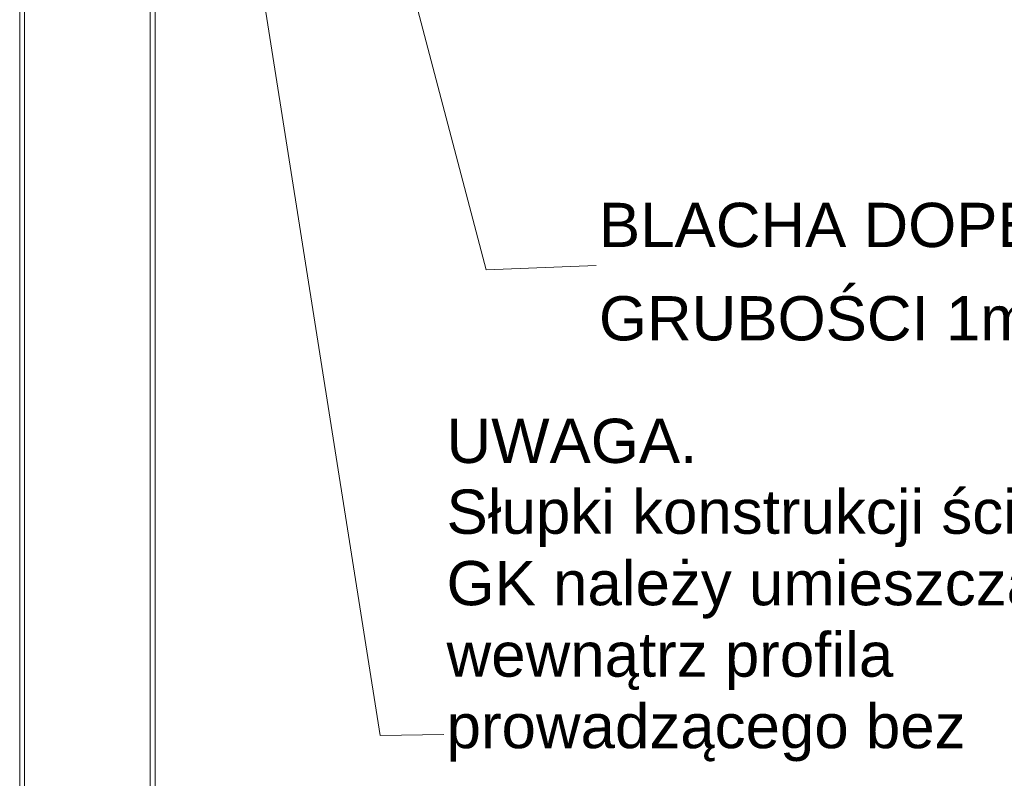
# Model space of a CAD drawing. Header units: millimetres. Extents: x -3262 to 9, y -3066 to -755.
# Tile 3 of 9: x -2869 to -2535, y -2022 to -1765. Entities that reach past the tile are written whole.
import ezdxf

# ---------------------------------------------------------------- set-up
doc = ezdxf.new("R2010")
doc.units = ezdxf.units.MM
doc.header["$MEASUREMENT"] = 0
for name, color, linetype, lineweight in [('a___widokowa_0.25_Nr_pióra__130', 5, 'Continuous', 20), ('Budowlane - Opisy_Nr_pióra__7', 7, 'Continuous', 13), ('detale_Nr_pióra__7', 7, 'Continuous', 13)]:
    doc.layers.add(name, color=color, linetype=linetype, lineweight=lineweight)
doc.styles.add('GENERATED_STYLE_1', font='txt')

msp = doc.modelspace()

# ---------------------------------------------------------------- linework, layer by layer
at = {"layer": 'a___widokowa_0.25_Nr_pióra__130', "linetype": 'Continuous'}
for p, q in [((-2869.03, -1530.29), (-2869.03, -2799.39)), ((-2867.36, -2799.39), (-2867.36, -1530.29)), ((-2824.81, -1530.29), (-2824.81, -2799.39)), ((-2823.14, -2799.39), (-2823.14, -1530.29))]:
    msp.add_line(p, q, dxfattribs=at)
at = {"layer": 'Budowlane - Opisy_Nr_pióra__7', "linetype": 'Continuous', "flags": 128}
msp.add_lwpolyline([(-2820.61, -1540.93), (-2746.86, -2007.8), (-2725.26, -2007.49)], dxfattribs=at)
at = {"layer": 'detale_Nr_pióra__7', "linetype": 'Continuous', "flags": 128}
msp.add_lwpolyline([(-2804.01, -1496.1), (-2710.98, -1849.97), (-2673.62, -1848.5)], dxfattribs=at)

# ---------------------------------------------------------------- texts
at = {"layer": 'Budowlane - Opisy_Nr_pióra__7', "linetype": 'Continuous', "char_height": 15, "attachment_point": 7, "style": 'GENERATED_STYLE_1'}
for s, insert in [('\\A1;{\\fArial|b0|i0|c238|p38;BLACHA DOPEŁNIAJĄCA}', (-2672.72, -1846.67)), ('\\A1;{\\fArial|b0|i0|c238|p38;GRUBOŚCI 1mm}', (-2672.72, -1874.1)), ('\\A1;{\\fArial|b0|i0|c238|p38;UWAGA.}', (-2724.36, -1915.64)), ('\\A1;{\\fArial|b0|i0|c238|p38;Słupki konstrukcji ścian}', (-2724.36, -1943.95)), ('\\A1;{\\fArial|b0|i0|c238|p38;GK należy umieszczać}', (-2724.36, -1968.18)), ('\\A1;{\\fArial|b0|i0|c238|p38;wewnątrz profila}', (-2724.36, -1992.41)), ('\\A1;{\\fArial|b0|i0|c238|p38;prowadzącego bez}', (-2724.36, -2016.64))]:
    msp.add_mtext(s, dxfattribs=dict(at, insert=insert))

doc.saveas('drawing.dxf')
